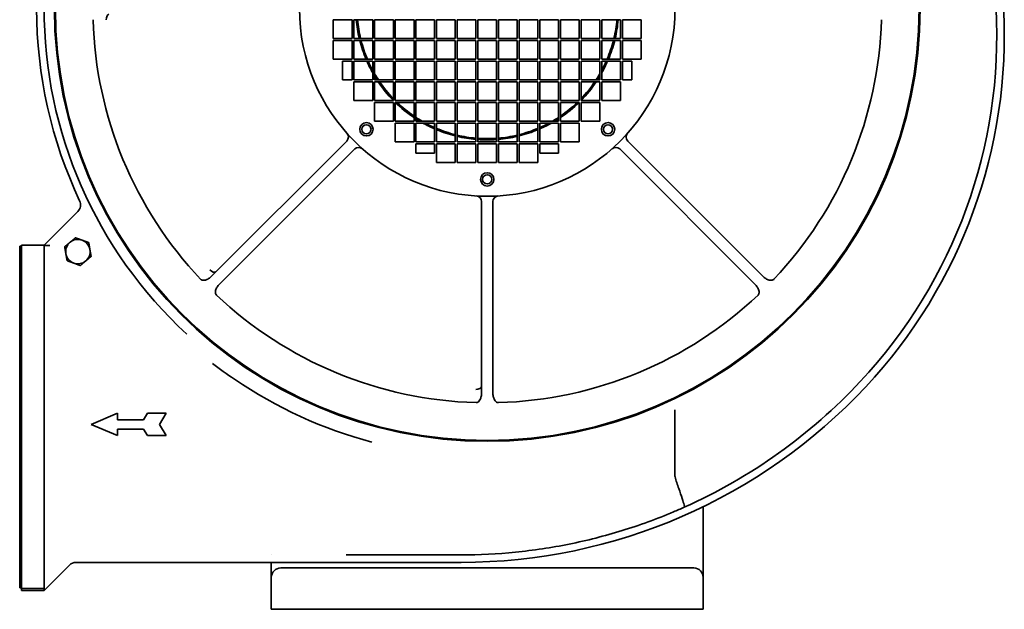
# Model space of a CAD drawing. Header units: millimetres. Extents: x 368 to 892, y 157 to 734.
# Tile 1 of 2: x 368 to 892, y 157 to 471. Entities that reach past the tile are written whole.
import ezdxf

# ---------------------------------------------------------------- set-up
doc = ezdxf.new("R2010")
doc.units = ezdxf.units.MM
doc.header["$LTSCALE"] = 3
doc.layers.add('Krawędzie widoczne(ISO)', color=7, linetype='Continuous', lineweight=35, true_color=0x262659)

msp = doc.modelspace()

# ---------------------------------------------------------------- linework, layer by layer
at = {"layer": 'Krawędzie widoczne(ISO)'}
for p, q in [((534.81, 460.8), (534.81, 470.8)), ((534.81, 470.8), (544.81, 470.8)), ((544.81, 470.8), (544.81, 460.8)), ((545.81, 460.8), (545.81, 470.8)), ((545.81, 470.8), (555.81, 470.8)), ((555.81, 470.8), (555.81, 460.8)), ((556.81, 460.8), (556.81, 470.8)), ((556.81, 470.8), (566.81, 470.8)), ((566.81, 470.8), (566.81, 460.8)), ((567.81, 460.8), (567.81, 470.8)), ((567.81, 470.8), (577.81, 470.8)), ((577.81, 470.8), (577.81, 460.8)), ((578.81, 460.8), (578.81, 470.8)), ((578.81, 470.8), (588.81, 470.8)), ((588.81, 470.8), (588.81, 460.8)), ((589.81, 460.8), (589.81, 470.8)), ((589.81, 470.8), (599.81, 470.8)), ((599.81, 470.8), (599.81, 460.8)), ((600.81, 460.8), (600.81, 470.8)), ((600.81, 470.8), (610.81, 470.8)), ((610.81, 470.8), (610.81, 460.8)), ((611.81, 460.8), (611.81, 470.8)), ((611.81, 470.8), (621.81, 470.8)), ((621.81, 470.8), (621.81, 460.8)), ((622.81, 460.8), (622.81, 470.8)), ((622.81, 470.8), (632.81, 470.8)), ((632.81, 470.8), (632.81, 460.8)), ((633.81, 460.8), (633.81, 470.8)), ((633.81, 470.8), (643.81, 470.8)), ((643.81, 470.8), (643.81, 460.8)), ((644.81, 460.8), (644.81, 470.8)), ((644.81, 470.8), (654.81, 470.8)), ((654.81, 470.8), (654.81, 460.8)), ((655.81, 460.8), (655.81, 470.8)), ((655.81, 470.8), (665.81, 470.8)), ((665.81, 470.8), (665.81, 460.8)), ((666.81, 460.8), (666.81, 470.8)), ((666.81, 470.8), (676.81, 470.8)), ((676.81, 470.8), (676.81, 460.8)), ((677.81, 460.8), (677.81, 470.8)), ((677.81, 470.8), (687.81, 470.8)), ((687.81, 470.8), (687.81, 460.8)), ((688.81, 460.8), (688.81, 470.8)), ((688.81, 470.8), (698.81, 470.8)), ((698.81, 470.8), (698.81, 460.8)), ((544.81, 460.8), (534.81, 460.8)), ((534.81, 449.8), (534.81, 459.8)), ((534.81, 459.8), (544.81, 459.8)), ((544.81, 459.8), (544.81, 449.8)), ((555.81, 460.8), (545.81, 460.8)), ((545.81, 449.8), (545.81, 459.8)), ((545.81, 459.8), (555.81, 459.8)), ((555.81, 459.8), (555.81, 449.8)), ((566.81, 460.8), (556.81, 460.8)), ((556.81, 449.8), (556.81, 459.8)), ((556.81, 459.8), (566.81, 459.8)), ((566.81, 459.8), (566.81, 449.8)), ((577.81, 460.8), (567.81, 460.8)), ((567.81, 449.8), (567.81, 459.8)), ((567.81, 459.8), (577.81, 459.8)), ((577.81, 459.8), (577.81, 449.8)), ((588.81, 460.8), (578.81, 460.8)), ((578.81, 449.8), (578.81, 459.8)), ((578.81, 459.8), (588.81, 459.8)), ((588.81, 459.8), (588.81, 449.8)), ((599.81, 460.8), (589.81, 460.8)), ((589.81, 449.8), (589.81, 459.8)), ((589.81, 459.8), (599.81, 459.8)), ((599.81, 459.8), (599.81, 449.8)), ((610.81, 460.8), (600.81, 460.8)), ((600.81, 449.8), (600.81, 459.8)), ((600.81, 459.8), (610.81, 459.8)), ((610.81, 459.8), (610.81, 449.8)), ((621.81, 460.8), (611.81, 460.8)), ((611.81, 449.8), (611.81, 459.8)), ((611.81, 459.8), (621.81, 459.8)), ((621.81, 459.8), (621.81, 449.8)), ((632.81, 460.8), (622.81, 460.8)), ((622.81, 449.8), (622.81, 459.8)), ((622.81, 459.8), (632.81, 459.8)), ((632.81, 459.8), (632.81, 449.8)), ((643.81, 460.8), (633.81, 460.8)), ((633.81, 449.8), (633.81, 459.8)), ((633.81, 459.8), (643.81, 459.8)), ((643.81, 459.8), (643.81, 449.8)), ((654.81, 460.8), (644.81, 460.8)), ((644.81, 449.8), (644.81, 459.8)), ((644.81, 459.8), (654.81, 459.8)), ((654.81, 459.8), (654.81, 449.8)), ((665.81, 460.8), (655.81, 460.8)), ((655.81, 449.8), (655.81, 459.8)), ((655.81, 459.8), (665.81, 459.8)), ((665.81, 459.8), (665.81, 449.8)), ((676.81, 460.8), (666.81, 460.8)), ((666.81, 449.8), (666.81, 459.8)), ((666.81, 459.8), (676.81, 459.8)), ((676.81, 459.8), (676.81, 449.8)), ((687.81, 460.8), (677.81, 460.8)), ((677.81, 449.8), (677.81, 459.8)), ((677.81, 459.8), (687.81, 459.8)), ((687.81, 459.8), (687.81, 449.8)), ((698.81, 460.8), (688.81, 460.8)), ((688.81, 449.8), (688.81, 459.8)), ((688.81, 459.8), (698.81, 459.8)), ((698.81, 459.8), (698.81, 449.8)), ((544.81, 449.8), (534.81, 449.8)), ((539.81, 438.8), (539.81, 448.8)), ((539.81, 448.8), (544.81, 448.8)), ((544.81, 448.8), (544.81, 438.8)), ((555.81, 449.8), (545.81, 449.8)), ((545.81, 438.8), (545.81, 448.8)), ((545.81, 448.8), (555.81, 448.8)), ((555.81, 448.8), (555.81, 438.8)), ((566.81, 449.8), (556.81, 449.8)), ((556.81, 438.8), (556.81, 448.8)), ((556.81, 448.8), (566.81, 448.8)), ((566.81, 448.8), (566.81, 438.8)), ((577.81, 449.8), (567.81, 449.8)), ((567.81, 438.8), (567.81, 448.8)), ((567.81, 448.8), (577.81, 448.8)), ((577.81, 448.8), (577.81, 438.8)), ((588.81, 449.8), (578.81, 449.8)), ((578.81, 438.8), (578.81, 448.8)), ((578.81, 448.8), (588.81, 448.8)), ((588.81, 448.8), (588.81, 438.8)), ((599.81, 449.8), (589.81, 449.8)), ((589.81, 438.8), (589.81, 448.8)), ((589.81, 448.8), (599.81, 448.8)), ((599.81, 448.8), (599.81, 438.8)), ((610.81, 449.8), (600.81, 449.8)), ((600.81, 438.8), (600.81, 448.8)), ((600.81, 448.8), (610.81, 448.8)), ((610.81, 448.8), (610.81, 438.8)), ((621.81, 449.8), (611.81, 449.8)), ((611.81, 438.8), (611.81, 448.8)), ((611.81, 448.8), (621.81, 448.8)), ((621.81, 448.8), (621.81, 438.8)), ((632.81, 449.8), (622.81, 449.8)), ((622.81, 438.8), (622.81, 448.8)), ((622.81, 448.8), (632.81, 448.8)), ((632.81, 448.8), (632.81, 438.8)), ((643.81, 449.8), (633.81, 449.8)), ((633.81, 438.8), (633.81, 448.8)), ((633.81, 448.8), (643.81, 448.8)), ((643.81, 448.8), (643.81, 438.8)), ((654.81, 449.8), (644.81, 449.8)), ((644.81, 438.8), (644.81, 448.8)), ((644.81, 448.8), (654.81, 448.8)), ((654.81, 448.8), (654.81, 438.8)), ((665.81, 449.8), (655.81, 449.8)), ((655.81, 438.8), (655.81, 448.8)), ((655.81, 448.8), (665.81, 448.8)), ((665.81, 448.8), (665.81, 438.8)), ((676.81, 449.8), (666.81, 449.8)), ((666.81, 438.8), (666.81, 448.8)), ((666.81, 448.8), (676.81, 448.8)), ((676.81, 448.8), (676.81, 438.8)), ((687.81, 449.8), (677.81, 449.8)), ((677.81, 438.8), (677.81, 448.8)), ((677.81, 448.8), (687.81, 448.8)), ((687.81, 448.8), (687.81, 438.8)), ((698.81, 449.8), (688.81, 449.8)), ((688.81, 438.8), (688.81, 448.8)), ((688.81, 448.8), (693.81, 448.8)), ((693.81, 448.8), (693.81, 438.8)), ((544.81, 438.8), (539.81, 438.8)), ((555.81, 438.8), (545.81, 438.8)), ((545.81, 427.8), (545.81, 437.8)), ((545.81, 437.8), (555.81, 437.8)), ((555.81, 437.8), (555.81, 427.8)), ((566.81, 438.8), (556.81, 438.8)), ((556.81, 427.8), (556.81, 437.8)), ((556.81, 437.8), (566.81, 437.8)), ((566.81, 437.8), (566.81, 427.8)), ((577.81, 438.8), (567.81, 438.8)), ((567.81, 427.8), (567.81, 437.8)), ((567.81, 437.8), (577.81, 437.8)), ((577.81, 437.8), (577.81, 427.8)), ((588.81, 438.8), (578.81, 438.8)), ((578.81, 427.8), (578.81, 437.8)), ((578.81, 437.8), (588.81, 437.8)), ((588.81, 437.8), (588.81, 427.8)), ((599.81, 438.8), (589.81, 438.8)), ((589.81, 427.8), (589.81, 437.8)), ((589.81, 437.8), (599.81, 437.8)), ((599.81, 437.8), (599.81, 427.8)), ((610.81, 438.8), (600.81, 438.8)), ((600.81, 427.8), (600.81, 437.8)), ((600.81, 437.8), (610.81, 437.8)), ((610.81, 437.8), (610.81, 427.8)), ((621.81, 438.8), (611.81, 438.8)), ((611.81, 427.8), (611.81, 437.8)), ((611.81, 437.8), (621.81, 437.8)), ((621.81, 437.8), (621.81, 427.8)), ((632.81, 438.8), (622.81, 438.8)), ((622.81, 427.8), (622.81, 437.8)), ((622.81, 437.8), (632.81, 437.8)), ((632.81, 437.8), (632.81, 427.8)), ((643.81, 438.8), (633.81, 438.8)), ((633.81, 427.8), (633.81, 437.8)), ((633.81, 437.8), (643.81, 437.8)), ((643.81, 437.8), (643.81, 427.8)), ((654.81, 438.8), (644.81, 438.8)), ((644.81, 427.8), (644.81, 437.8)), ((644.81, 437.8), (654.81, 437.8)), ((654.81, 437.8), (654.81, 427.8)), ((665.81, 438.8), (655.81, 438.8)), ((655.81, 427.8), (655.81, 437.8)), ((655.81, 437.8), (665.81, 437.8)), ((665.81, 437.8), (665.81, 427.8)), ((676.81, 438.8), (666.81, 438.8)), ((666.81, 427.8), (666.81, 437.8)), ((666.81, 437.8), (676.81, 437.8)), ((676.81, 437.8), (676.81, 427.8)), ((687.81, 438.8), (677.81, 438.8)), ((677.81, 427.8), (677.81, 437.8)), ((677.81, 437.8), (687.81, 437.8)), ((687.81, 437.8), (687.81, 427.8)), ((693.81, 438.8), (688.81, 438.8)), ((555.81, 427.8), (545.81, 427.8)), ((566.81, 427.8), (556.81, 427.8)), ((556.81, 416.8), (556.81, 426.8)), ((556.81, 426.8), (566.81, 426.8)), ((566.81, 426.8), (566.81, 416.8)), ((577.81, 427.8), (567.81, 427.8)), ((567.81, 416.8), (567.81, 426.8)), ((567.81, 426.8), (577.81, 426.8)), ((577.81, 426.8), (577.81, 416.8)), ((588.81, 427.8), (578.81, 427.8)), ((578.81, 416.8), (578.81, 426.8)), ((578.81, 426.8), (588.81, 426.8)), ((588.81, 426.8), (588.81, 416.8)), ((599.81, 427.8), (589.81, 427.8)), ((589.81, 416.8), (589.81, 426.8)), ((589.81, 426.8), (599.81, 426.8)), ((599.81, 426.8), (599.81, 416.8)), ((610.81, 427.8), (600.81, 427.8)), ((600.81, 416.8), (600.81, 426.8)), ((600.81, 426.8), (610.81, 426.8)), ((610.81, 426.8), (610.81, 416.8)), ((621.81, 427.8), (611.81, 427.8)), ((611.81, 416.8), (611.81, 426.8)), ((611.81, 426.8), (621.81, 426.8)), ((621.81, 426.8), (621.81, 416.8)), ((632.81, 427.8), (622.81, 427.8)), ((622.81, 416.8), (622.81, 426.8)), ((622.81, 426.8), (632.81, 426.8)), ((632.81, 426.8), (632.81, 416.8)), ((643.81, 427.8), (633.81, 427.8)), ((633.81, 416.8), (633.81, 426.8)), ((633.81, 426.8), (643.81, 426.8)), ((643.81, 426.8), (643.81, 416.8)), ((654.81, 427.8), (644.81, 427.8)), ((644.81, 416.8), (644.81, 426.8)), ((644.81, 426.8), (654.81, 426.8)), ((654.81, 426.8), (654.81, 416.8)), ((665.81, 427.8), (655.81, 427.8)), ((655.81, 416.8), (655.81, 426.8)), ((655.81, 426.8), (665.81, 426.8)), ((665.81, 426.8), (665.81, 416.8)), ((676.81, 427.8), (666.81, 427.8)), ((666.81, 416.8), (666.81, 426.8)), ((666.81, 426.8), (676.81, 426.8)), ((676.81, 426.8), (676.81, 416.8)), ((687.81, 427.8), (677.81, 427.8)), ((566.81, 416.8), (556.81, 416.8)), ((577.81, 416.8), (567.81, 416.8)), ((567.81, 405.8), (567.81, 415.8)), ((567.81, 415.8), (577.81, 415.8)), ((577.81, 415.8), (577.81, 405.8)), ((588.81, 416.8), (578.81, 416.8)), ((578.81, 405.8), (578.81, 415.8)), ((578.81, 415.8), (588.81, 415.8)), ((588.81, 415.8), (588.81, 405.8)), ((599.81, 416.8), (589.81, 416.8)), ((589.81, 405.8), (589.81, 415.8)), ((589.81, 415.8), (599.81, 415.8)), ((599.81, 415.8), (599.81, 405.8)), ((610.81, 416.8), (600.81, 416.8)), ((600.81, 405.8), (600.81, 415.8)), ((600.81, 415.8), (610.81, 415.8)), ((610.81, 415.8), (610.81, 405.8)), ((621.81, 416.8), (611.81, 416.8)), ((611.81, 405.8), (611.81, 415.8)), ((611.81, 415.8), (621.81, 415.8)), ((621.81, 415.8), (621.81, 405.8)), ((632.81, 416.8), (622.81, 416.8)), ((622.81, 405.8), (622.81, 415.8)), ((622.81, 415.8), (632.81, 415.8)), ((632.81, 415.8), (632.81, 405.8)), ((643.81, 416.8), (633.81, 416.8)), ((633.81, 405.8), (633.81, 415.8)), ((633.81, 415.8), (643.81, 415.8)), ((643.81, 415.8), (643.81, 405.8)), ((654.81, 416.8), (644.81, 416.8)), ((644.81, 405.8), (644.81, 415.8)), ((644.81, 415.8), (654.81, 415.8)), ((654.81, 415.8), (654.81, 405.8)), ((665.81, 416.8), (655.81, 416.8)), ((655.81, 405.8), (655.81, 415.8)), ((655.81, 415.8), (665.81, 415.8)), ((665.81, 415.8), (665.81, 405.8)), ((676.81, 416.8), (666.81, 416.8)), ((541.98, 406.21), (469.97, 334.2)), ((577.81, 405.8), (567.81, 405.8)), ((588.81, 405.8), (578.81, 405.8)), ((578.81, 399.8), (578.81, 404.8)), ((578.81, 404.8), (588.81, 404.8)), ((588.81, 404.8), (588.81, 399.8)), ((599.81, 405.8), (589.81, 405.8)), ((589.81, 394.8), (589.81, 404.8)), ((589.81, 404.8), (599.81, 404.8)), ((599.81, 404.8), (599.81, 394.8)), ((610.81, 405.8), (600.81, 405.8)), ((600.81, 394.8), (600.81, 404.8)), ((600.81, 404.8), (610.81, 404.8)), ((610.81, 404.8), (610.81, 394.8)), ((621.81, 405.8), (611.81, 405.8)), ((611.81, 394.8), (611.81, 404.8)), ((611.81, 404.8), (621.81, 404.8)), ((621.81, 404.8), (621.81, 394.8)), ((632.81, 405.8), (622.81, 405.8)), ((622.81, 394.8), (622.81, 404.8)), ((622.81, 404.8), (632.81, 404.8)), ((632.81, 404.8), (632.81, 394.8)), ((643.81, 405.8), (633.81, 405.8)), ((633.81, 394.8), (633.81, 404.8)), ((633.81, 404.8), (643.81, 404.8)), ((643.81, 404.8), (643.81, 394.8)), ((654.81, 405.8), (644.81, 405.8)), ((644.81, 399.8), (644.81, 404.8)), ((644.81, 404.8), (654.81, 404.8)), ((654.81, 404.8), (654.81, 399.8)), ((665.81, 405.8), (655.81, 405.8)), ((763.64, 334.2), (691.64, 406.21)), ((474.21, 329.96), (546.22, 401.97)), ((588.81, 399.8), (578.81, 399.8)), ((654.81, 399.8), (644.81, 399.8)), ((687.39, 401.97), (759.4, 329.96)), ((599.81, 394.8), (589.81, 394.8)), ((610.81, 394.8), (600.81, 394.8)), ((621.81, 394.8), (611.81, 394.8)), ((632.81, 394.8), (622.81, 394.8)), ((643.81, 394.8), (633.81, 394.8)), ((613.81, 373.97), (613.81, 272.14)), ((619.81, 272.14), (619.81, 373.97)), ((380.81, 350.8), (398.75, 368.74)), ((367.81, 350.3), (367.81, 168.3)), ((368.81, 350.3), (367.81, 350.3)), ((368.81, 350.8), (368.81, 167.8)), ((368.81, 350.8), (380.81, 350.8)), ((380.81, 350.61), (380.81, 350.8)), ((383.81, 350.61), (380.81, 350.61)), ((380.81, 350.37), (380.81, 167.8)), ((716.81, 227.6), (716.81, 262.57)), ((419.81, 261.3), (405.81, 255.3)), ((419.81, 257.8), (419.81, 261.3)), ((433.79, 257.8), (419.81, 257.8)), ((435.81, 261.3), (433.79, 257.8)), ((445.81, 261.3), (435.81, 261.3)), ((442.34, 255.3), (445.81, 261.3)), ((405.81, 255.3), (419.81, 249.3)), ((419.81, 252.8), (433.79, 252.8)), ((419.81, 249.3), (419.81, 252.8)), ((433.79, 252.8), (435.81, 249.3)), ((445.81, 249.3), (442.34, 255.3)), ((435.81, 249.3), (445.81, 249.3)), ((731.81, 188.5), (731.81, 211.45)), ((501.81, 186.15), (501.81, 186.15)), ((541.72, 185.8), (541.72, 185.8)), ((602.9, 185.8), (541.72, 185.8)), ((731.81, 173.81), (731.81, 188.5)), ((394.34, 180.33), (383.81, 169.8)), ((461.27, 181.8), (397.88, 181.8)), ((602.9, 181.8), (479.32, 181.8)), ((501.81, 181.8), (501.81, 173.81)), ((506.81, 178.81), (511.81, 178.81)), ((721.81, 178.81), (511.81, 178.81)), ((721.81, 178.81), (726.81, 178.81)), ((501.81, 173.81), (501.81, 156.81)), ((731.81, 156.81), (731.81, 173.81)), ((368.81, 168.3), (367.81, 168.3)), ((383.81, 169.8), (381.01, 167)), ((368.81, 167.8), (368.81, 166.8)), ((380.81, 167.8), (368.81, 167.8)), ((368.81, 166.8), (380.81, 166.8)), ((380.81, 167.03), (380.81, 167.8)), ((380.81, 166.95), (380.96, 166.95)), ((380.81, 166.8), (380.81, 166.95)), ((380.96, 166.95), (380.81, 166.8)), ((381.01, 167), (380.96, 166.95)), ((511.81, 156.81), (501.81, 156.81)), ((511.81, 156.81), (721.81, 156.81)), ((731.81, 156.81), (721.81, 156.81))]:
    msp.add_line(p, q, dxfattribs=at)
for centre, radius in [((616.81, 476.8), 230.5), ((616.81, 476.8), 230), ((616.81, 476.8), 100), ((552.46, 412.45), 3.55), ((552.46, 412.45), 2.46), ((681.15, 412.45), 3.55), ((681.15, 412.45), 2.46), ((616.81, 385.8), 3.55), ((616.81, 385.8), 2.46)]:
    msp.add_circle(centre, radius, dxfattribs=at)
for centre, radius, start, end in [((616.81, 476.8), 240, 180.0284, 205.252), ((616.81, 476.8), 236, 179.9133, 227.2907), ((618.37, 462.34), 269.82, 316.9366, 3.072), ((618.37, 462.34), 273.82, 316.9366, 3.072), ((616.81, 476.8), 210, 181.6268, 223.3732), ((616.81, 476.8), 69.98, 184.9187, 193.2173), ((616.81, 476.8), 69.33, 184.9646, 193.3427), ((616.81, 476.8), 69.33, 346.6573, 355.0354), ((616.81, 476.8), 69.98, 346.7827, 355.0813), ((616.81, 476.8), 210, 316.6268, 358.3732), ((616.81, 476.8), 69.98, 194.0598, 202.6958), ((616.81, 476.8), 69.33, 194.1936, 202.9192), ((616.81, 476.8), 69.33, 337.0808, 345.8064), ((616.81, 476.8), 69.98, 337.3042, 345.9402), ((616.81, 476.8), 69.98, 203.5862, 209.3422), ((616.81, 476.8), 69.33, 203.8195, 208.3782), ((616.81, 476.8), 69.98, 330.6578, 336.4138), ((616.81, 476.8), 69.33, 331.6218, 336.1805), ((616.81, 476.8), 69.33, 210.0709, 213.2361), ((616.81, 476.8), 69.98, 210.972, 212.8903), ((616.81, 476.8), 69.33, 326.7639, 329.9291), ((616.81, 476.8), 69.98, 327.1097, 329.028), ((616.81, 476.8), 69.98, 213.8708, 224.3965), ((616.81, 476.8), 69.33, 214.2298, 223.8487), ((616.81, 476.8), 69.98, 315.6035, 326.1292), ((616.81, 476.8), 69.33, 316.1513, 325.7702), ((616.81, 476.8), 69.98, 225.6035, 236.1292), ((616.81, 476.8), 69.33, 226.1513, 235.7702), ((616.81, 476.8), 69.98, 303.8708, 314.3965), ((616.81, 476.8), 69.33, 304.2298, 313.8487), ((616.81, 476.8), 69.33, 236.7639, 239.9291), ((616.81, 476.8), 69.98, 237.1097, 239.028), ((616.81, 476.8), 69.98, 240.6578, 246.4138), ((616.81, 476.8), 69.33, 241.6218, 246.1805), ((616.81, 476.8), 69.98, 293.5862, 299.3422), ((616.81, 476.8), 69.33, 293.8195, 298.3782), ((616.81, 476.8), 69.33, 300.0709, 303.2361), ((616.81, 476.8), 69.98, 300.972, 302.8903), ((616.81, 476.8), 69.33, 247.0808, 255.8064), ((616.81, 476.8), 69.98, 247.3042, 255.9402), ((616.81, 476.8), 69.33, 256.6573, 265.0354), ((616.81, 476.8), 69.33, 274.9646, 283.3427), ((616.81, 476.8), 69.33, 284.1936, 292.9192), ((616.81, 476.8), 69.98, 284.0598, 292.6958), ((616.81, 476.8), 69.98, 256.7827, 265.0813), ((616.81, 476.8), 69.33, 265.8644, 274.1356), ((616.81, 476.8), 69.98, 265.9026, 274.0974), ((616.81, 476.8), 69.98, 274.9187, 283.2173), ((395.22, 372.28), 5, 315, 25.252), ((398.81, 347.3), 6.5, 129.9524, 189.9524), ((398.81, 347.3), 6.5, 69.9524, 129.9524), ((398.81, 347.3), 6.5, 9.9524, 69.9524), ((398.81, 347.3), 6.5, 189.9524, 249.9524), ((398.81, 347.3), 6.5, 309.9524, 9.9524), ((398.81, 347.3), 6.5, 249.9524, 309.9524), ((616.81, 476.8), 210, 226.6268, 268.3732), ((616.81, 476.8), 210, 271.6268, 313.3732), ((646.36, 508.82), 279.57, 227.2906868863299, 227.2906900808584), ((616.81, 476.8), 239, 235.7106, 255.114), ((602.9, 476.8), 291, 294.095, 316.9366), ((602.9, 476.8), 295, 270, 316.9366), ((397.88, 176.8), 5, 90, 135), ((506.81, 173.81), 5, 90, 180), ((726.81, 173.81), 5, 0, 90)]:
    msp.add_arc(centre, radius, start, end, dxfattribs=at)
for centre, major_axis, ratio, start_param, end_param in [((415.31, 470.73), (0.06, 3), 0.470245, 0.039812, 1.575702), ((539.85, 408.33), (-2, 2.24), 0.999389, 3.199827, 4.712355), ((693.76, 408.33), (2, 2.24), 0.999389, 1.57083, 3.083359), ((693.76, 408.33), (-2.24, 1.99), 0.999389, 0.000255, 0.000304), ((548.34, 399.84), (2.24, -2), 0.999389, 1.57083, 3.083359), ((548.34, 399.84), (1.99, 2.24), 0.999389, 0.000262, 0.000311), ((685.27, 399.84), (2.24, 2), 0.999389, 0.058234, 1.570763), ((610.8, 373.97), (3, -0.17), 0.999389, 0.058234, 1.570763), ((622.81, 373.97), (3, 0.17), 0.999389, 1.57083, 3.083359), ((622.81, 373.97), (-0.17, 2.99), 0.999389, 0.000261, 0.000309), ((470.03, 338.61), (-2.16, 2.08), 0.470245, 1.565891, 3.101781), ((610.73, 275.3), (-3, -0.06), 0.470245, 1.565891, 3.101781), ((383.81, 167.03), (-3, 0), 0.026186, 0, 0.373652)]:
    msp.add_ellipse(centre, major_axis=major_axis, ratio=ratio, start_param=start_param, end_param=end_param, dxfattribs=at)
for points in [[(391.76, 349.87), (393.3, 351.16), (394.63, 352.28)], [(394.63, 352.28), (395.97, 353.4), (397.51, 354.69)], [(397.51, 354.69), (399.4, 354), (401.03, 353.4)], [(401.03, 353.4), (402.67, 352.81), (404.56, 352.12)], [(404.56, 352.12), (404.91, 350.14), (405.21, 348.42)], [(392.4, 346.17), (392.1, 347.89), (391.76, 349.87)], [(393.05, 342.48), (392.7, 344.46), (392.4, 346.17)], [(405.21, 348.42), (405.51, 346.7), (405.86, 344.72)], [(396.58, 341.19), (394.94, 341.79), (393.05, 342.48)], [(400.1, 339.9), (398.21, 340.59), (396.58, 341.19)], [(402.98, 342.31), (401.64, 341.2), (400.1, 339.9)], [(405.86, 344.72), (404.32, 343.43), (402.98, 342.31)]]:
    msp.add_rational_spline(points, [1, 1.0379548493, 1], degree=2, dxfattribs=at)
for points, knots in [([(380.81, 350.37), (380.81, 350.41), (380.88, 350.44), (381.19, 350.5), (381.42, 350.53), (381.95, 350.57), (382.29, 350.58), (383.03, 350.6), (383.43, 350.61), (383.81, 350.61)], [0.4533585, 0.4533585, 0.4533585, 0.4533585, 0.566773, 0.566773, 0.6801874, 0.6801874, 0.793162, 0.793162, 0.9061367, 0.9061367, 0.9061367, 0.9061367]), ([(464.16, 332.58), (464.31, 332.42), (464.5, 332.29), (464.91, 332.11), (465.14, 332.05), (465.77, 331.99), (466.22, 332.03), (467.27, 332.32), (467.84, 332.58), (468.97, 333.3), (469.5, 333.73), (469.97, 334.2)], [0, 0, 0, 0, 0.067109, 0.067109, 0.1367015, 0.1367015, 0.2575475, 0.2575475, 0.4022107, 0.4022107, 0.5425314, 0.5425314, 0.5425314, 0.5425314]), ([(763.64, 334.2), (764.11, 333.73), (764.64, 333.3), (765.77, 332.58), (766.34, 332.32), (767.39, 332.03), (767.84, 331.99), (768.47, 332.05), (768.7, 332.11), (769.12, 332.29), (769.3, 332.42), (769.45, 332.58)], [0, 0, 0, 0, 0.1984278, 0.1984278, 0.4030304, 0.4030304, 0.5739027, 0.5739027, 0.6723153, 0.6723153, 0.7672316, 0.7672316, 0.7672316, 0.7672316]), ([(474.21, 329.96), (473.74, 329.49), (473.31, 328.96), (472.59, 327.83), (472.32, 327.26), (472.04, 326.21), (472, 325.76), (472.06, 325.13), (472.12, 324.9), (472.3, 324.49), (472.43, 324.3), (472.59, 324.15)], [0, 0, 0, 0, 0.1984277, 0.1984277, 0.4030372, 0.4030372, 0.573919, 0.573919, 0.6723391, 0.6723391, 0.7672625, 0.7672625, 0.7672625, 0.7672625]), ([(761.02, 324.15), (761.19, 324.3), (761.31, 324.49), (761.5, 324.9), (761.55, 325.13), (761.62, 325.76), (761.57, 326.21), (761.29, 327.26), (761.02, 327.83), (760.3, 328.96), (759.87, 329.49), (759.4, 329.96)], [0, 0, 0, 0, 0.0671098, 0.0671098, 0.1367032, 0.1367032, 0.2575482, 0.2575482, 0.4022115, 0.4022115, 0.5425321, 0.5425321, 0.5425321, 0.5425321]), ([(610.84, 266.88), (611.07, 266.88), (611.29, 266.92), (611.71, 267.08), (611.91, 267.2), (612.41, 267.6), (612.7, 267.95), (613.27, 268.96), (613.47, 269.59), (613.74, 270.8), (613.81, 271.47), (613.81, 272.14)], [0, 0, 0, 0, 0.0671684, 0.0671684, 0.1368257, 0.1368257, 0.2576009, 0.2576009, 0.4198307, 0.4198307, 0.6048965, 0.6048965, 0.6048965, 0.6048965]), ([(619.81, 272.14), (619.81, 271.47), (619.88, 270.8), (620.14, 269.59), (620.34, 268.96), (620.92, 267.95), (621.2, 267.6), (621.7, 267.2), (621.9, 267.08), (622.33, 266.92), (622.54, 266.88), (622.77, 266.88)], [0, 0, 0, 0, 0.1984237, 0.1984237, 0.37239, 0.37239, 0.5018699, 0.5018699, 0.5765561, 0.5765561, 0.6485857, 0.6485857, 0.6485857, 0.6485857]), ([(716.81, 262.57), (716.81, 262.64), (716.8, 262.72), (716.77, 262.83), (716.76, 262.87), (716.72, 262.93), (716.7, 262.95), (716.68, 262.97), (716.68, 262.97), (716.68, 262.97)], [-0.03257861, -0.03257861, -0.03257861, -0.03257861, -0.016705, -0.016705, -0.00755132, -0.00755132, 0, 0, 0.00010872, 0.00010872, 0.00010872, 0.00010872]), ([(721.7, 211.15), (721.7, 211.15), (721.7, 211.15), (721.7, 211.15), (721.84, 211.22), (721.81, 211.66), (721.62, 212.45), (721.43, 213.26), (721.08, 214.41), (720.6, 215.86), (720.11, 217.36), (719.48, 219.15), (718.81, 221.14), (718.09, 223.23), (717.38, 225.35), (716.84, 227.37)], [-2.353914, -2.353914, -2.353914, -2.353914, -2.351975, -2.351975, -2.351975, -1.789409, -1.789409, -1.789409, -1.219016, -1.219016, -1.219016, -0.625989, -0.625989, -0.625989, 0, 0, 0, 0]), ([(721.7, 211.15), (719.83, 210.32), (709, 205.61), (688.7, 198.22), (660.47, 191.06), (631.9, 186.77), (612.62, 185.8), (602.9, 185.8)], [-0.5775, -0.5775, -0.5775, -0.5775, 0, 2.756369, 5.512738, 8.269107, 11.025476, 11.025476, 11.025476, 11.025476]), ([(479.32, 181.8), (478.87, 181.8), (477.97, 181.8), (476.8, 181.8), (475.59, 181.8), (474.58, 181.8), (473.47, 181.8), (472.78, 181.8), (472.22, 181.8), (471.94, 181.8), (471.58, 181.8), (471.28, 181.8), (470.95, 181.8), (470.73, 181.8), (470.52, 181.8), (470.4, 181.8), (470.29, 181.8), (470.21, 181.8), (470.06, 181.8), (469.87, 181.8), (469.55, 181.8), (469.26, 181.8), (468.82, 181.8), (468.4, 181.8), (467.78, 181.8), (467.25, 181.8), (466.6, 181.8), (466.1, 181.8), (465.36, 181.8), (464.65, 181.8), (463.63, 181.8), (462.53, 181.8), (461.69, 181.8), (461.27, 181.8)], [-1.623, -1.623, -1.623, -1.623, -1.48775, -1.3525, -1.284875, -1.149625, -1.082, -0.997469, -0.980562, -0.94675, -0.929844, -0.896031, -0.879125, -0.853765, -0.845312, -0.832633, -0.828406, -0.819953, -0.815726, -0.794594, -0.777687, -0.743875, -0.726969, -0.67625, -0.642437, -0.574812, -0.541, -0.473375, -0.439562, -0.338125, -0.2705, -0.13525, 0, 0, 0, 0])]:
    msp.add_open_spline(points, degree=3, knots=knots, dxfattribs=at)
for points in [[(470.51, 287.8), (474.25, 284.91), (478.14, 282.07), (482.16, 279.33)], [(716.84, 227.37), (716.82, 227.44), (716.81, 227.52), (716.81, 227.6)]]:
    msp.add_open_spline(points, degree=3, dxfattribs=at)

doc.saveas('drawing.dxf')
